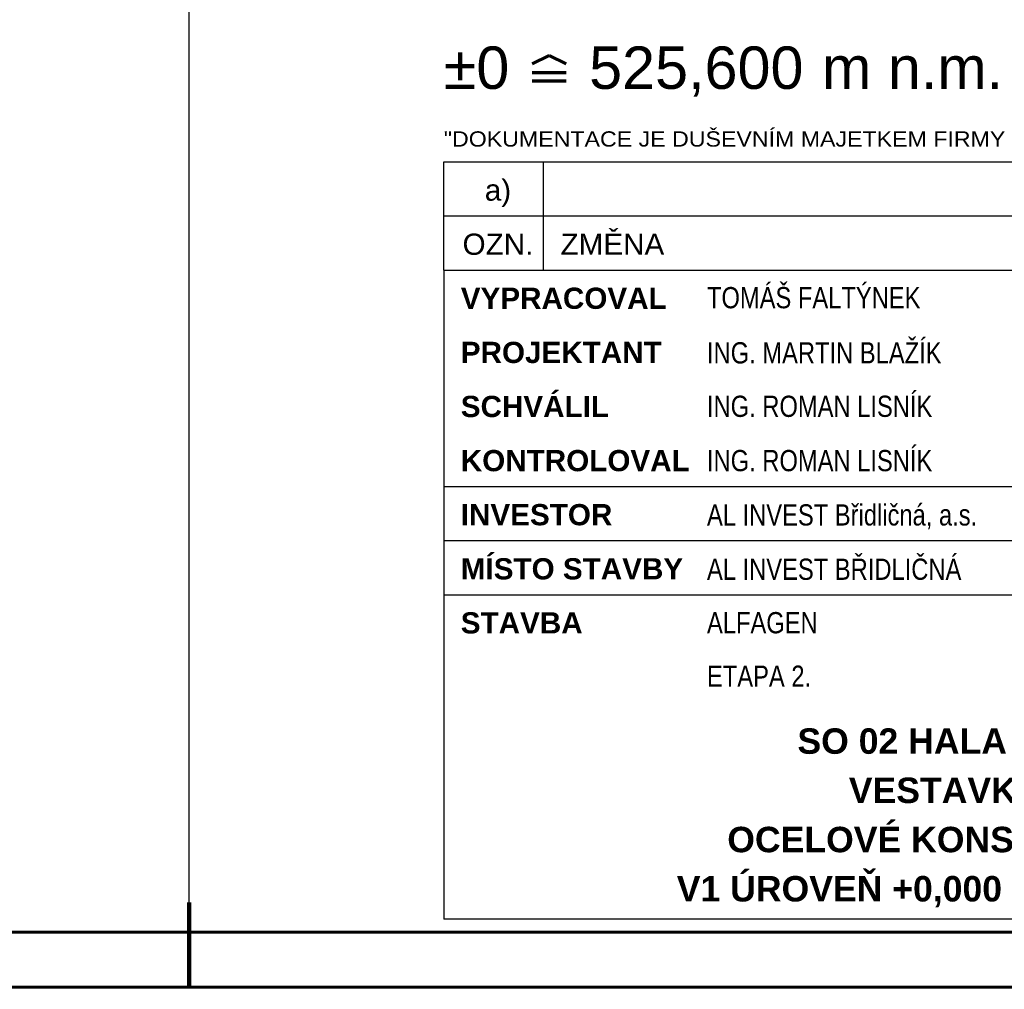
# Paper-space layout 'Layout1' of a CAD drawing. Extents: x -2 to 1033, y -36 to 596.
# Tile 25 of 60: x 611 to 727, y 0 to 114. Entities that reach past the tile are written whole.
import ezdxf
from ezdxf.enums import TextEntityAlignment as Align

# ---------------------------------------------------------------- set-up
doc = ezdxf.new("R2010")
doc.units = 0
doc.layers.get('DEFPOINTS').update_dxf_attribs({"color": 132, "linetype": 'CONTINUOUS'})
doc.layers.add('RAMECEK_HP', color=251, linetype='CONTINUOUS')
doc.layers.add('RAZITKO_HP', color=222, linetype='CONTINUOUS')
doc.styles.add('RAZITKO_HP_ARIAL', font='arial.ttf')
doc.styles.add('RAZITKO_HP_ARIAL_B', font='arialbd.ttf')
doc.styles.add('RAZITKO_HP_ARIAL_N', font='arial.ttf', dxfattribs={"width": 0.8})
doc.styles.add('ROMANS', font='romans.shx', dxfattribs={"width": 0.8})

# ---------------------------------------------------------------- blocks, each defined once
blk = doc.blocks.new('*U6')
at = {"layer": 'DEFPOINTS'}
blk.add_lwpolyline([(841, 0), (631, 0), (631, 297), (841, 297)], close=True, dxfattribs=at)
at = {"layer": 'RAMECEK_HP', "lineweight": 35, "const_width": 0.35}
for points in [[(0, 594), (0, 0), (841, 0), (841, 594)], [(6.5, 587.5), (6.5, 6.5), (834.5, 6.5), (834.5, 587.5)]]:
    blk.add_lwpolyline(points, close=True, dxfattribs=at)
at = {"layer": 'RAMECEK_HP', "lineweight": 50, "const_width": 0.5}
blk.add_lwpolyline([(631, 0), (631, 10)], dxfattribs=at)
blk.add_lwpolyline([(631, 0), (631, 10)], dxfattribs=at)
at = {"layer": 'DEFPOINTS', "style": 'ROMANS', "width": 0.8}
blk.add_attdef('TISK', text='', height=10, dxfattribs=at).set_placement((841, -33), align=Align.RIGHT)
blk = doc.blocks.new('0_HP')
at = {"layer": 'RAZITKO_HP', "lineweight": 70}
for p, q in [((-166.58, 105.79), (-164.58, 106.79)), ((-164.58, 106.79), (-162.58, 105.79)), ((-166.58, 104.79), (-162.58, 104.79)), ((-166.58, 103.79), (-162.58, 103.79))]:
    blk.add_line(p, q, dxfattribs=at)
at = {"layer": 'RAZITKO_HP', "lineweight": 70, "style": 'RAZITKO_HP_ARIAL'}
blk.add_text('%%P0', height=5, dxfattribs=at).set_placement((-177, 102.85))
blk = doc.blocks.new('text_HP')
at = {"layer": 'RAZITKO_HP', "lineweight": 25}
blk.add_line((-177, 94.25), (-5, 94.25), dxfattribs=at)
at = {"layer": 'RAZITKO_HP', "lineweight": 18, "style": 'RAZITKO_HP_ARIAL', "width": 1.085}
blk.add_text('"DOKUMENTACE JE DUŠEVNÍM MAJETKEM FIRMY HUTNÍ PROJEKT Frýdek-Místek a.s. A NESMÍ BÝT POUŽITA BEZ JEJÍHO VĚDOMÍ."', height=1.8, dxfattribs=at).set_placement((-177, 96.05))
blk = doc.blocks.new('A$Caa39a594')
at = {"layer": 'RAZITKO_HP', "lineweight": 25}
for p, q in [((-180, 90.88), (-180, 97.25)), ((-168.25, 90.88), (-168.25, 97.25)), ((-180, 90.88), (-8, 90.88)), ((-180, 84.5), (-180, 90.88)), ((-168.25, 84.5), (-168.25, 90.88)), ((-180, 84.5), (-63, 84.5)), ((-180, 84.5), (-180, 8)), ((-180, 59), (-63, 59)), ((-180, 52.62), (-63, 52.62)), ((-180, 46.25), (-63, 46.25)), ((-63, 8), (-180, 8))]:
    blk.add_line(p, q, dxfattribs=at)
at = {"layer": 'RAZITKO_HP'}
for name in ['0_HP', 'text_HP']:
    blk.add_blockref(name, (-3, 3), dxfattribs=at)
at = {"layer": 'RAZITKO_HP', "lineweight": 70, "style": 'RAZITKO_HP_ARIAL'}
for s, p in [('525,600', (-162.88, 105.85)), ('m n.m.', (-135.45, 105.85))]:
    blk.add_text(s, height=5, dxfattribs=at).set_placement(p)
at = {"layer": 'RAZITKO_HP', "lineweight": 25, "style": 'RAZITKO_HP_ARIAL'}
for s, p in [('a)', (-173.62, 92.68)), ('OZN.', (-173.62, 86.3))]:
    blk.add_text(s, height=2.5, dxfattribs=at).set_placement(p, align=Align.CENTER)
blk.add_text('ZMĚNA', height=2.5, dxfattribs=at).set_placement((-166.25, 86.3))
at = {"layer": 'RAZITKO_HP', "lineweight": 35, "style": 'RAZITKO_HP_ARIAL_B'}
for s, p in [('VYPRACOVAL', (-178, 79.93)), ('PROJEKTANT', (-178, 73.55)), ('SCHVÁLIL', (-178, 67.18)), ('KONTROLOVAL', (-178, 60.8)), ('INVESTOR', (-178, 54.43)), ('MÍSTO STAVBY', (-178, 48.05)), ('STAVBA', (-178, 41.68))]:
    blk.add_text(s, height=2.5, dxfattribs=at).set_placement(p)
at = {"layer": 'RAZITKO_HP', "style": 'RAZITKO_HP_ARIAL_N', "width": 0.8}
for s, p in [('TOMÁŠ FALTÝNEK', (-149, 80)), ('ING. MARTIN BLAŽÍK', (-149, 73.5)), ('ING. ROMAN LISNÍK', (-149, 67.2)), ('ING. ROMAN LISNÍK', (-149, 60.8)), ('AL INVEST Břidličná, a.s.', (-149, 54.4)), ('AL INVEST BŘIDLIČNÁ', (-149, 48)), ('ALFAGEN', (-149, 41.7)), ('ETAPA 2.', (-149, 35.4))]:
    blk.add_text(s, height=2.5, dxfattribs=at).set_placement(p)
at = {"layer": 'RAZITKO_HP', "style": 'RAZITKO_HP_ARIAL_B'}
for s, p in [('SO 02 HALA TAO', (-121, 29)), ('VESTAVKY', (-121, 23.2)), ('OCELOVÉ KONSTRUKCE', (-121, 17.4)), ('V1 ÚROVEŇ +0,000 M; +4,960 M', (-121, 11.6))]:
    blk.add_text(s, height=3, dxfattribs=at).set_placement(p, align=Align.MIDDLE_CENTER)

psp = doc.layouts.get("Layout1")

# ---------------------------------------------------------------- block references
at = {"layer": 'RAMECEK_HP'}
psp.add_blockref('*U6', (0, 0), dxfattribs=at)
at = {"layer": 'RAZITKO_HP'}
psp.add_blockref('A$Caa39a594', (841, 0), dxfattribs=at)

doc.saveas('drawing.dxf')
